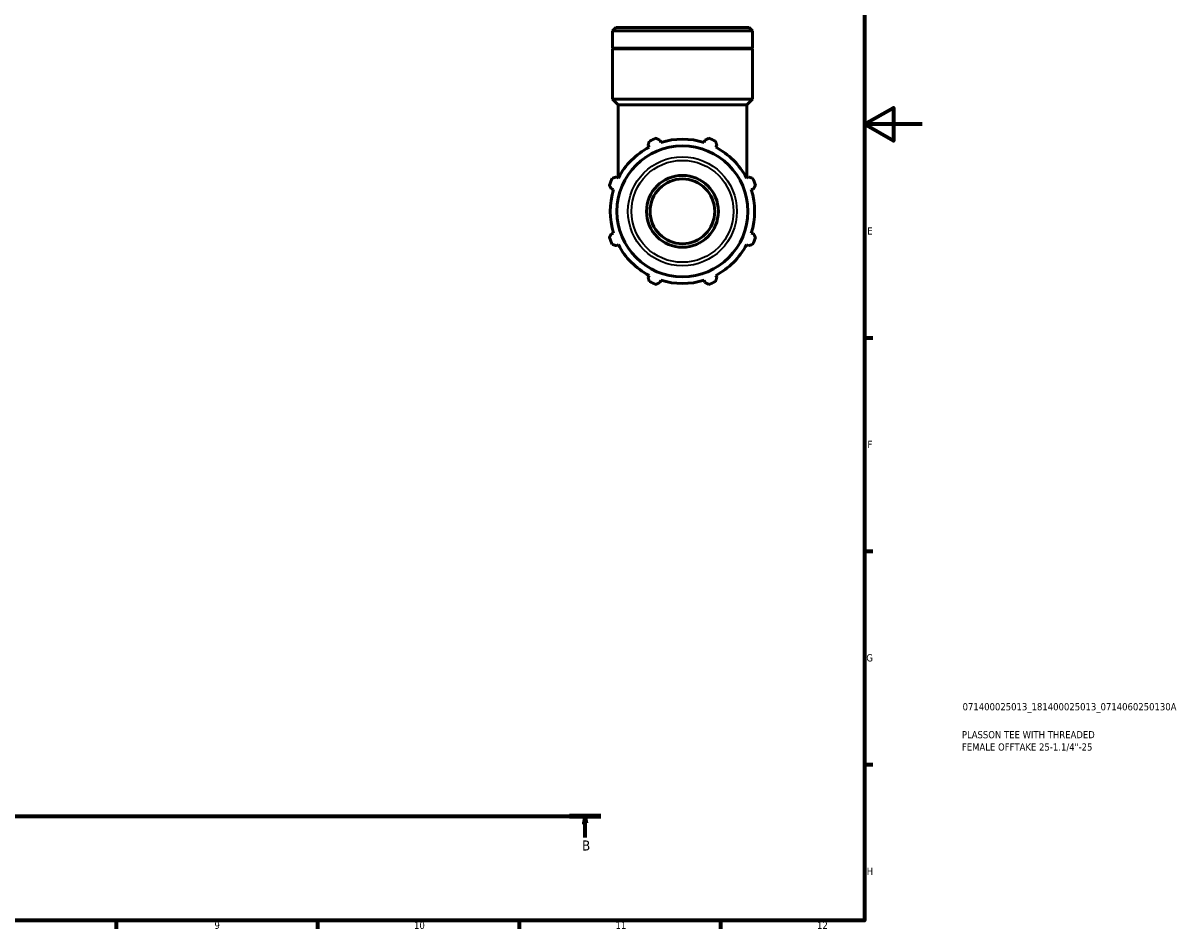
# Model space of a CAD drawing. Header units: millimetres. Extents: x 0 to 931, y 0 to 945.
# Tile 3 of 5: x 528 to 931, y 17 to 332. Entities that reach past the tile are written whole.
import ezdxf

# ---------------------------------------------------------------- set-up
doc = ezdxf.new("R2010")
doc.units = ezdxf.units.MM
doc.linetypes.add('CHAIN', pattern=[0.7087, 0.4724, -0.0591, 0.1181, -0.0591])
for name, color, linetype, lineweight in [('Border (ISO)', 7, 'Continuous', 70), ('Section Line (ISO)', 7, 'CHAIN', 70), ('Title (ISO)', 7, 'Continuous', 50), ('Visible (ISO)', 7, 'Continuous', 50), ('Visible Narrow (ISO)', 7, 'Continuous', 35)]:
    doc.layers.add(name, color=color, linetype=linetype, lineweight=lineweight)
doc.styles.add('Label Text (ISO)', font='tahoma.ttf')
doc.styles.add('Note Text (ISO)', font='tahoma.ttf')

# ---------------------------------------------------------------- blocks, each defined once
blk = doc.blocks.new('Borders Default Border')
at = {"layer": 'Border (ISO)'}
for p, q in [((821, 222.75), (823.9, 222.75)), ((821, 148.5), (823.9, 148.5)), ((821, 74.25), (823.9, 74.25)), ((560.67, 20), (560.67, 17.1)), ((630.75, 20), (630.75, 17.1)), ((700.83, 20), (700.83, 17.1)), ((770.92, 20), (770.92, 17.1))]:
    blk.add_line(p, q, dxfattribs=at)
at = {"layer": 'Border (ISO)', "flags": 128}
for points in [[(20, 20), (20, 574), (821, 574), (821, 20), (20, 20)], [(841, 297), (821, 297), (831, 302.77), (831, 291.23), (821, 297)]]:
    blk.add_lwpolyline(points, dxfattribs=at)
at = {"layer": 'Border (ISO)', "color": 232, "true_color": 0xca0064, "char_height": 2.5, "attachment_point": 7, "style": 'Note Text (ISO)'}
for s, insert in [('E', (821.94, 258.63)), ('F', (822, 184.38)), ('G', (821.61, 110.08)), ('H', (821.74, 35.88)), ('9', (594.88, 17.05)), ('10', (664.29, 17.05)), ('11', (734.37, 17.1)), ('12', (804.46, 17.1))]:
    blk.add_mtext(s, dxfattribs=dict(at, insert=insert))
blk = doc.blocks.new('Title Blocks ISO')
at = {"layer": 'Title (ISO)', "color": 232, "true_color": 0xca0064, "style": 'Note Text (ISO)'}
for tag, p in [('PART_NUMBER_001', (34.08, 73.13)), ('DESCRIPTION_001', (33.84, 63.4)), ('DESCRIPTION_002', (33.84, 59.12))]:
    blk.add_attdef(tag, p, '', height=2.5, dxfattribs=at)
blk = doc.blocks.new('2dTransSection0')
at = {"layer": 'Section Line (ISO)', "linetype": 'CHAIN'}
blk.add_line((271.24, 56.35), (729.28, 56.35), dxfattribs=at)
at = {"layer": 'Section Line (ISO)', "linetype": 'Continuous', "lineweight": 140}
blk.add_line((718.32, 56.35), (729.28, 56.35), dxfattribs=at)
at = {"layer": 'Section Line (ISO)', "linetype": 'Continuous'}
for p, q in [((723.8, 56.35), (723.3, 53.85)), ((723.3, 53.85), (724.3, 53.85)), ((723.8, 53.85), (723.8, 56.35)), ((724.3, 53.85), (723.8, 56.35)), ((723.8, 48.93), (723.8, 53.85))]:
    blk.add_line(p, q, dxfattribs=at)
at = {"layer": 'Section Line (ISO)', "linetype": 'Continuous', "flags": 128}
blk.add_lwpolyline([(724.3, 53.85), (723.8, 56.35), (723.3, 53.85), (724.3, 53.85)], dxfattribs=at)
at = {"layer": 'Section Line (ISO)'}
blk.add_solid([(724.3, 53.85), (723.8, 56.35), (723.3, 53.85), (724.3, 53.85)], dxfattribs=at)
at = {"layer": 'Section Line (ISO)', "insert": (722.73, 44.35), "char_height": 3.5, "attachment_point": 7, "style": 'Label Text (ISO)'}
blk.add_mtext('B', dxfattribs=at)

msp = doc.modelspace()

# ---------------------------------------------------------------- linework, layer by layer
at = {"layer": 'Visible (ISO)'}
for p, q in [((734.464, 330.719), (733.296, 329.551)), ((734.464, 330.719), (780.817, 330.719)), ((780.817, 330.719), (781.986, 329.551)), ((733.296, 323.519), (733.296, 329.551)), ((781.986, 329.551), (733.296, 329.551)), ((781.986, 323.519), (781.986, 329.551)), ((781.986, 323.519), (733.296, 323.519)), ((733.596, 323.219), (733.296, 323.519)), ((781.986, 323.219), (733.296, 323.219)), ((733.296, 305.719), (733.296, 323.219)), ((781.686, 323.219), (781.986, 323.519)), ((781.986, 305.719), (781.986, 323.219)), ((781.986, 305.719), (733.296, 305.719)), ((735.243, 303.772), (733.296, 305.719)), ((780.038, 303.772), (735.243, 303.772)), ((735.243, 278.379), (735.243, 303.772)), ((780.038, 303.772), (781.986, 305.719)), ((780.038, 278.379), (780.038, 303.772)), ((750.09, 290.667), (749.847, 291.44)), ((765.435, 291.44), (765.192, 290.667)), ((745.672, 289.711), (746.046, 288.992)), ((769.235, 288.992), (769.609, 289.711)), ((735.368, 278.314), (734.65, 278.688)), ((780.632, 278.688), (779.914, 278.314)), ((732.921, 274.514), (733.693, 274.27)), ((781.589, 274.27), (782.361, 274.514)), ((733.693, 259.169), (732.921, 258.925)), ((782.361, 258.925), (781.589, 259.169)), ((734.65, 254.751), (735.368, 255.125)), ((779.914, 255.125), (780.632, 254.751)), ((746.046, 244.447), (745.672, 243.728)), ((749.847, 241.999), (750.09, 242.772)), ((765.192, 242.772), (765.435, 241.999)), ((769.609, 243.728), (769.235, 244.447))]:
    msp.add_line(p, q, dxfattribs=at)
for radius in [22.78, 12.5, 11.25]:
    msp.add_circle((757.641, 266.719), radius, dxfattribs=at)
for radius, start, end in [(27, 109.79198, 115.20802), (25.11, 72.5, 107.5), (27, 64.79198, 70.20802), (25.11, 117.5, 152.5), (25.11, 27.5, 62.5), (27, 154.79198, 160.20802), (27, 19.79198, 25.20802), (25.11, 162.5, 197.5), (25.11, 342.5, 17.5), (27, 199.79198, 205.20802), (25.11, 207.5, 242.5), (25.11, 297.5, 332.5), (27, 334.79198, 340.20802), (27, 244.79198, 250.20802), (25.11, 252.5, 287.5), (27, 289.79198, 295.20802)]:
    msp.add_arc((757.641, 266.719), radius, start, end, dxfattribs=at)
for points, weights in [([(745.672, 289.711), (745.902, 290.415), (746.141, 291.148)], [1.00286697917, 1.00184146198, 1]), ([(748.499, 292.125), (749.186, 291.775), (749.847, 291.44)], [1, 1.00184146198, 1.00286697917]), ([(765.435, 291.44), (766.095, 291.775), (766.783, 292.125)], [1.00286697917, 1.00184146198, 1]), ([(769.14, 291.148), (769.38, 290.415), (769.609, 289.711)], [1, 1.00184146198, 1.00286697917]), ([(733.212, 278.219), (733.946, 278.458), (734.65, 278.688)], [1, 1.00184146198, 1.00286697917]), ([(780.632, 278.688), (781.336, 278.458), (782.07, 278.219)], [1.00286697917, 1.00184146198, 1]), ([(732.921, 274.514), (732.585, 275.174), (732.236, 275.862)], [1.00286697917, 1.00184146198, 1]), ([(783.046, 275.862), (782.697, 275.174), (782.361, 274.514)], [1, 1.00184146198, 1.00286697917]), ([(732.236, 257.577), (732.585, 258.265), (732.921, 258.925)], [1, 1.00184146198, 1.00286697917]), ([(782.361, 258.925), (782.697, 258.265), (783.046, 257.577)], [1.00286697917, 1.00184146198, 1]), ([(734.65, 254.751), (733.946, 254.981), (733.212, 255.22)], [1.00286697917, 1.00184146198, 1]), ([(782.07, 255.22), (781.336, 254.981), (780.632, 254.751)], [1, 1.00184146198, 1.00286697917]), ([(746.141, 242.291), (745.902, 243.024), (745.672, 243.728)], [1, 1.00184146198, 1.00286697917]), ([(749.847, 241.999), (749.186, 241.664), (748.499, 241.314)], [1.00286697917, 1.00184146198, 1]), ([(766.783, 241.314), (766.095, 241.664), (765.435, 241.999)], [1, 1.00184146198, 1.00286697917]), ([(769.609, 243.728), (769.38, 243.024), (769.14, 242.291)], [1.00286697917, 1.00184146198, 1])]:
    msp.add_rational_spline(points, weights, degree=2, dxfattribs=at)
at = {"layer": 'Visible Narrow (ISO)'}
for radius in [18.96, 17.738]:
    msp.add_circle((757.641, 266.719), radius, dxfattribs=at)

# ---------------------------------------------------------------- block references
msp.add_blockref('Borders Default Border', (0, 0))
msp.add_blockref('Title Blocks ISO', (821, 20)).add_auto_attribs({'PART_NUMBER_001': '071400025013_181400025013_0714060250130A', 'DESCRIPTION_001': 'PLASSON TEE WITH THREADED', 'DESCRIPTION_002': 'FEMALE OFFTAKE 25-1.1/4"-25'})
at = {"layer": 'Section Line (ISO)'}
msp.add_blockref('2dTransSection0', (0, 0), dxfattribs=at)

doc.saveas('drawing.dxf')
